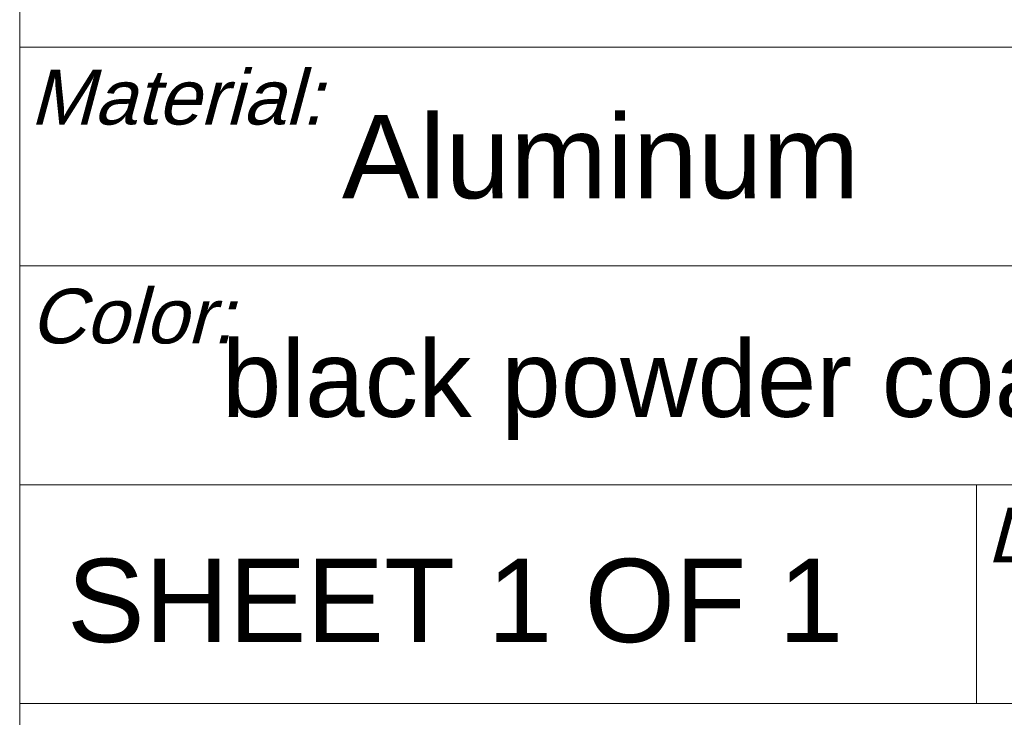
# Model space of a CAD drawing. Extents: x 0 to 840, y 0 to 594.
# Tile 27 of 84: x 646 to 682, y 30 to 55. Entities that reach past the tile are written whole.
import ezdxf
from ezdxf.enums import TextEntityAlignment as Align

# ---------------------------------------------------------------- set-up
doc = ezdxf.new("R2010")
doc.units = 0
doc.header["$LTSCALE"] = 25.4
doc.header["$MEASUREMENT"] = 0
doc.layers.get('0').update_dxf_attribs({"linetype": 'CONTINUOUS'})
for name, color, linetype in [('0_TABELLA', 7, 'CONTINUOUS'), ('0_TABELLAINTESTAZIONI', 7, 'CONTINUOUS'), ('DEFAULT', 7, 'CONTINUOUS')]:
    doc.layers.add(name, color=color, linetype=linetype)
doc.styles.add('arial_ttf', font='arial.ttf')

# ---------------------------------------------------------------- blocks, each defined once
blk = doc.blocks.new('powersoft_a1')
at = {"layer": '0_TABELLA', "color": 7, "linetype": 'Continuous', "lineweight": 0}
for p, q in [((646, 54), (831, 54)), ((646, 46), (831, 46)), ((646, 38), (831, 38)), ((681, 38), (681, 30)), ((646, 30), (831, 30))]:
    blk.add_line(p, q, dxfattribs=at)
at = {"layer": 'DEFAULT', "color": 7, "linetype": 'Continuous', "lineweight": 0}
blk.add_line((646, 105), (646, 10), dxfattribs=at)
at = {"layer": '0_TABELLAINTESTAZIONI', "color": 1, "linetype": 'Continuous', "lineweight": 0, "style": 'arial_ttf', "oblique": 15}
for s, p in [('Material:', (646.372, 53.168)), ('Color:', (646.372, 45.168))]:
    blk.add_text(s, height=2, dxfattribs=at).set_placement(p, align=Align.TOP_LEFT)

msp = doc.modelspace()

# ---------------------------------------------------------------- block references
at = {"linetype": 'Continuous', "lineweight": 0}
msp.add_blockref('powersoft_a1', (0, 0), dxfattribs=at)

# ---------------------------------------------------------------- texts
at = {"color": 7, "linetype": 'Continuous', "lineweight": 0, "style": 'arial_ttf'}
for s, height, p in [('Aluminum', 3.048, (657.785, 51.52)), ('black powder coating', 2.8, (653.395, 43.282)), ('SHEET 1 OF 1', 3.048, (647.73, 35.296))]:
    msp.add_text(s, height=height, dxfattribs=at).set_placement(p, align=Align.TOP_LEFT)
at = {"layer": '0_TABELLAINTESTAZIONI', "color": 1, "linetype": 'Continuous', "lineweight": 0, "style": 'arial_ttf', "oblique": 15}
msp.add_text('Date:', height=2, dxfattribs=at).set_placement((681.372, 37.168), align=Align.TOP_LEFT)

doc.saveas('drawing.dxf')
